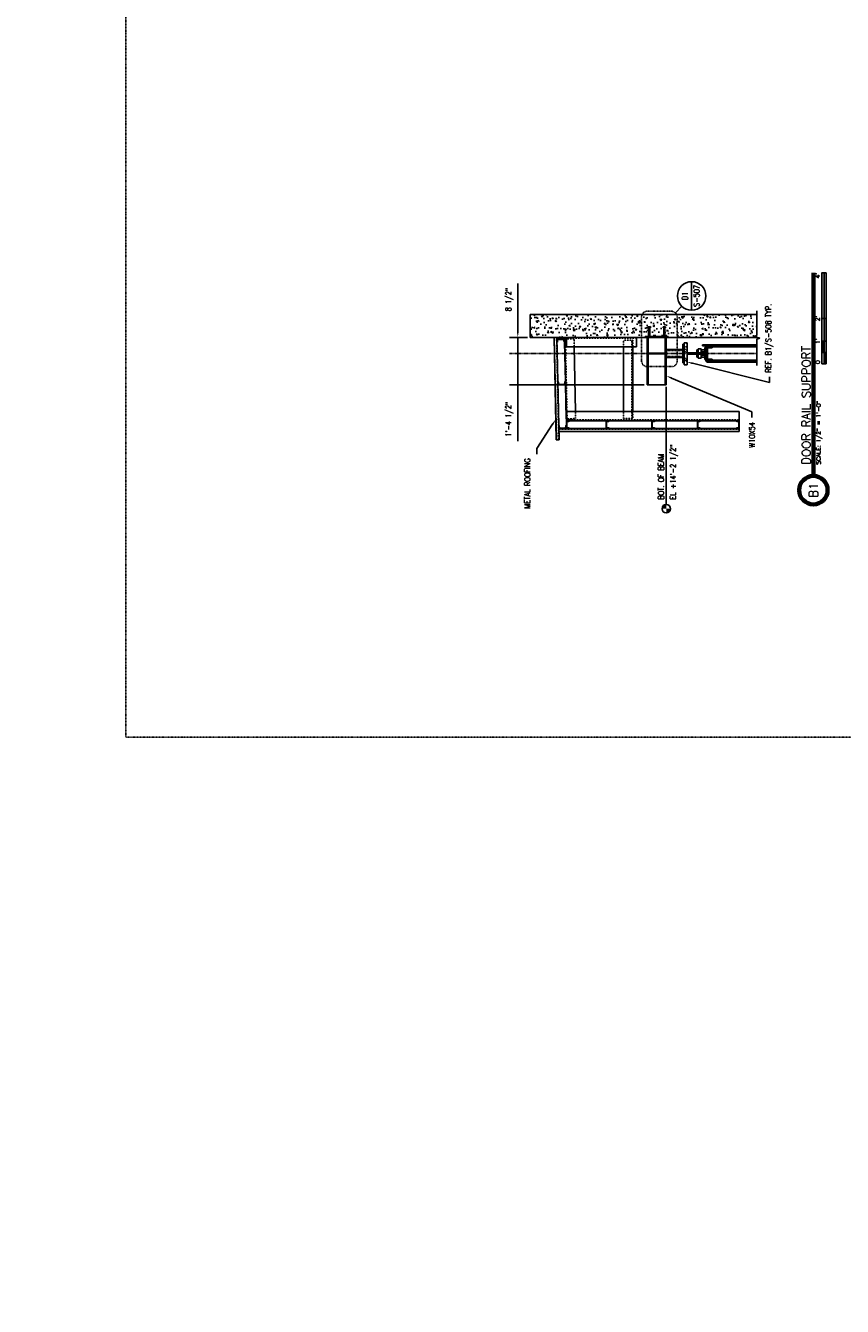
# Model space of a CAD drawing. Header units: inches. Extents: x -16710 to 18720, y -1252 to 1160.
# Tile 10 of 35: x 3369 to 3799, y -1032 to -357. Entities that reach past the tile are written whole.
import ezdxf
from ezdxf import colors
from ezdxf.entities.mleader import LeaderData, LeaderLine
from ezdxf.enums import TextEntityAlignment as Align
from ezdxf.math import Vec2, Vec3

# ---------------------------------------------------------------- set-up
doc = ezdxf.new("R2010")
doc.units = ezdxf.units.IN
doc.header["$MEASUREMENT"] = 0
doc.header["$PDMODE"] = 2
doc.header["$PDSIZE"] = 2
for name, pattern in [('014200-907 MS2 Medium Dash', [0.109898, 0.068898, -0.041]), ('Center 1_4_', [0.53125, 0.25, -0.09375, 0.09375, -0.09375]), ('Dash', [0.25, 0.125, -0.125]), ('Dash - 1_16_', [0.1875, 0.125, -0.0625]), ('Hidden 3_32_', [0.140625, 0.09375, -0.046875])]:
    doc.linetypes.add(name, pattern=pattern)
doc.layers.get('0').update_dxf_attribs({"color": 243})
doc.layers.get('Defpoints').update_dxf_attribs({"color": 243})
for name, color, linetype in [('A-FLOR', 5, 'Continuous'), ('A-WALL-PATT', 8, 'Continuous'), ('G-ANNO-REFR', 2, 'Continuous'), ('G-ANNO-TTLB', 7, 'Continuous'), ('S-ANNO-DIMS', 1, 'Continuous'), ('S-ANNO-NOTE', 2, 'Continuous'), ('S-ANNO-SYMB', 2, 'Continuous'), ('S-ANNO-TEXT', 2, 'Continuous'), ('S-BEAM', 3, 'Continuous'), ('S-BEAM-HDLN', 1, 'Dash'), ('S-COLS', 3, 'Continuous'), ('S-DETL', 90, 'Continuous'), ('S-DETL-CNTR', 1, 'Center 1_4_'), ('S-DETL-GENF', 92, 'Continuous'), ('S-DETL-GENF-HDLN', 1, 'Dash'), ('S-DETL-MEDM', 3, 'Continuous'), ('S-DETL-PATT', 8, 'Continuous'), ('S-DETL-THIN', 1, 'Continuous')]:
    doc.layers.add(name, color=color, linetype=linetype)
doc.layers.add('A-FLOR-OVHD', color=9, linetype='014200-907 MS2 Medium Dash', true_color=0x808080)
doc.layers.get('0').off()
doc.styles.add('AEC_COMN_TITLE', font='romans.shx', dxfattribs={"width": 0.8, "height": 0.1875})
doc.styles.add('Annotative', font='romans.shx', dxfattribs={"width": 0.8, "height": 0.125})
doc.styles.add('Arial', font='romans.shx', dxfattribs={"width": 0.8})
doc.styles.add('ROMANS', font='romans.shx', dxfattribs={"width": 0.8})
doc.dimstyles.new('Annotative', dxfattribs={"dimscale": 0, "dimtxt": 0.125, "dimasz": 0.125, "dimexe": 0.18, "dimexo": 0.0625, "dimgap": 0.09, "dimtad": 1, "dimdec": 3, "dimzin": 3, "dimdsep": 46, "dimlunit": 4, "dimtxsty": 'Annotative', "dimcen": 0.09, "dimclrt": 2, "dimazin": 2, "dimtfac": 1, "dimtdec": 3, "dimtmove": 0, "dimatfit": 0, "dimfxl": 1, "dimtfill": 1, "dimfrac": 2, "dimtolj": 1, "dimtzin": 0, "dimarcsym": 0})
pattern_1 = [(45, (1515.428, -555.8045), (-2.37588, 2.37588), []), (45, (1515.428, -552.2045), (-2.37588, 2.37588), [])]
pattern_2 = [(45, (-396.31423, -658.80452), (-0.176776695, 0.176776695), []), (45, (-396.31423, -658.67952), (-0.176776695, 0.176776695), [])]
pattern_3 = [(45, (-201.28857, -658.80452), (-0.176776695, 0.176776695), []), (45, (-201.28857, -658.67952), (-0.176776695, 0.176776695), [])]

# ---------------------------------------------------------------- blocks, each defined once
blk = doc.blocks.new('051200_Column-L-Angle - L5X5X1_2-1698497-DOOR RAIL SUPPORT 1')
at = {"layer": 'S-COLS'}
for p, q in [((828.21, 186), (828.21, 223)), ((833.21, 223), (828.21, 223)), ((833.21, 186), (828.21, 186))]:
    blk.add_line(p, q, dxfattribs=at)
at = {"layer": 'S-COLS', "linetype": 'Hidden 3_32_'}
blk.add_line((832.71, 223), (832.71, 186), dxfattribs=at)
blk = doc.blocks.new('051200_StructuralFraming-W-Flange - W10X54-1981470-DOOR RAIL SUPPORT 1')
at = {"layer": 'S-BEAM'}
for p, q in [((808.21, 179.88), (808.21, 180.5)), ((833.21, 180.5), (808.21, 180.5)), ((808.21, 179.19), (808.21, 179.88)), ((824.53, 179.88), (808.21, 179.88)), ((808.21, 171.71), (808.21, 179.19)), ((833.21, 179.88), (824.9, 179.88)), ((808.21, 171.01), (808.21, 171.71)), ((808.21, 170.4), (808.21, 171.01)), ((808.21, 171.01), (824.53, 171.01)), ((822.71, 170.4), (808.21, 170.4)), ((824.9, 171.01), (833.21, 171.01)), ((833.21, 170.4), (826.71, 170.4))]:
    blk.add_line(p, q, dxfattribs=at)
at = {"layer": 'S-BEAM-HDLN'}
for p, q in [((833.7, 180.5), (833.21, 180.5)), ((833.7, 179.88), (833.21, 179.88)), ((833.7, 180.5), (833.7, 179.88)), ((833.7, 179.88), (833.7, 179.19)), ((833.7, 179.19), (833.7, 171.71)), ((833.21, 171.01), (833.7, 171.01)), ((833.7, 170.4), (833.21, 170.4)), ((833.7, 171.71), (833.7, 171.01)), ((833.7, 171.01), (833.7, 170.4))]:
    blk.add_line(p, q, dxfattribs=at)
blk = doc.blocks.new('051200_StructuralFraming-C-Channel - C4X5_4-1771584-DOOR RAIL SUPPORT 1')
at = {"lineweight": -3}
for p, q in [((832.23, 227.98), (830.65, 227.95)), ((830.73, 223.95), (832.31, 223.98)), ((830.95, 227.66), (830.95, 227.66)), ((830.95, 227.66), (832.06, 227.5)), ((832.12, 224.45), (831.02, 224.25)), ((832.06, 227.5), (832.12, 224.45)), ((832.31, 223.98), (832.23, 227.98)), ((832.23, 227.98), (832.23, 227.98)), ((832.32, 223.98), (832.31, 223.98))]:
    blk.add_line(p, q, dxfattribs=at)
for centre, start, end in [((830.95, 227.95), 181.19, 271.19), ((831.03, 223.95), 91.19, 181.19)]:
    blk.add_arc(centre, 0.296, start, end, dxfattribs=at)
blk = doc.blocks.new('051200_StructuralFraming-C-Channel - C4X5_4-V27-DOOR RAIL SUPPORT 1')
at = {"lineweight": -3}
for p, q in [((785.21, 223), (785.21, 221.42)), ((789.21, 223), (785.21, 223)), ((785.5, 221.72), (785.68, 222.82)), ((785.68, 222.82), (788.74, 222.82)), ((788.74, 222.82), (788.91, 221.72)), ((789.21, 221.42), (789.21, 223))]:
    blk.add_line(p, q, dxfattribs=at)
for centre, start, end in [((785.21, 221.72), 270, 0), ((789.21, 221.72), 180, 270)]:
    blk.add_arc(centre, 0.296, start, end, dxfattribs=at)
blk = doc.blocks.new('051200_StructuralFraming-C-Channel - C4X5_4-1771553-DOOR RAIL SUPPORT 1')
at = {"lineweight": -3}
for p, q in [((786.82, 227.04), (785.24, 227.01)), ((785.24, 227.01), (785.32, 223.01)), ((785.32, 223.01), (786.9, 223.05)), ((785.44, 226.55), (786.53, 226.74)), ((785.5, 223.49), (785.44, 226.55)), ((786.6, 223.34), (785.5, 223.49))]:
    blk.add_line(p, q, dxfattribs=at)
for centre, start, end in [((786.53, 227.04), 271.19, 1.19), ((786.61, 223.04), 1.19, 91.19)]:
    blk.add_arc(centre, 0.296, start, end, dxfattribs=at)
blk = doc.blocks.new('051200_StructuralFraming-C-Channel - C4X5_4-V28-DOOR RAIL SUPPORT 1')
at = {"lineweight": -3}
for p, q in [((809.82, 227.52), (808.24, 227.49)), ((808.24, 227.49), (808.32, 223.49)), ((808.32, 223.49), (809.9, 223.52)), ((808.43, 227.02), (809.53, 227.22)), ((808.49, 223.96), (808.43, 227.02)), ((809.6, 223.81), (808.49, 223.96))]:
    blk.add_line(p, q, dxfattribs=at)
for centre, start, end in [((809.52, 227.52), 271.19, 1.19), ((809.6, 223.52), 1.19, 91.19)]:
    blk.add_arc(centre, 0.296, start, end, dxfattribs=at)
blk = doc.blocks.new('051200_SteelFraming-AISC-Tube-Shapes-Side - HSS4X4X3_8-2078415-DOOR RAIL SUPPORT 1')
at = {"layer": 'S-DETL-GENF', "lineweight": 30}
for p, q in [((826.71, 170.4), (822.71, 170.4)), ((822.71, 170.4), (822.71, 161.66)), ((826.71, 161.66), (826.71, 170.4))]:
    blk.add_line(p, q, dxfattribs=at)
at = {"layer": 'S-DETL-GENF-HDLN'}
for p, q in [((823.06, 170.4), (823.06, 161.66)), ((826.36, 170.4), (826.36, 161.66))]:
    blk.add_line(p, q, dxfattribs=at)
blk = doc.blocks.new('Break Line - Break Line-2032044-DOOR RAIL SUPPORT 1')
at = {"layer": 'S-DETL-MEDM'}
for p, q in [((832.21, 122.67), (818.31, 122.67)), ((832.71, 121.17), (832.21, 122.67)), ((833.71, 124.17), (832.71, 121.17)), ((834.21, 122.67), (833.71, 124.17)), ((847.23, 122.67), (834.21, 122.67))]:
    blk.add_line(p, q, dxfattribs=at)
blk = doc.blocks.new('*U157')
at = {"linetype": 'Continuous', "lineweight": 70}
blk.add_line((1.125, 0.625), (5.583, 0.625), dxfattribs=at)
at = {"lineweight": 70}
blk.add_circle((0.812, 0.625), 0.312, dxfattribs=at)
at = {"style": 'Arial'}
blk.add_attdef('DRAWING_AREA_TITLE', text='', height=0.187, dxfattribs=at).set_placement((1.374, 0.634), align=Align.BOTTOM_LEFT)
blk.add_attdef('X#', text='', height=0.187, dxfattribs=at).set_placement((0.812, 0.625), align=Align.MIDDLE_CENTER)
blk.add_attdef('SCALE:', text='', height=0.0938, dxfattribs=at).set_placement((1.374, 0.561), align=Align.TOP_LEFT)
blk = doc.blocks.new('*U158')
for points in [[(-2, -0.281), (-1.75, -0.281), (-1.75, -0.234), (-2, -0.234)], [(-1.75, -0.234), (-1.5, -0.234), (-1.5, -0.187), (-1.75, -0.187)], [(-1.5, -0.234), (-1, -0.234), (-1, -0.281), (-1.5, -0.281)], [(-1, -0.234), (0, -0.234), (0, -0.187), (-1, -0.187)]]:
    blk.add_hatch(color=256).paths.add_polyline_path(points)
for p, q in [((0, -0.187), (-2, -0.187)), ((-2, -0.281), (-2, -0.187)), ((-2, -0.234), (0, -0.234)), ((-1.75, -0.281), (-1.75, -0.187)), ((-1.5, -0.281), (-1.5, -0.187)), ((-1, -0.281), (-1, -0.188)), ((0, -0.187), (0, -0.281)), ((0, -0.281), (-2, -0.281))]:
    blk.add_line(p, q)
at = {"flags": 128}
for points in [[(-2, -0.281), (-1.75, -0.281), (-1.75, -0.234), (-2, -0.234), (-2, -0.281)], [(-1.75, -0.234), (-1.5, -0.234), (-1.5, -0.187), (-1.75, -0.187), (-1.75, -0.234)], [(-1.5, -0.234), (-1, -0.234), (-1, -0.281), (-1.5, -0.281), (-1.5, -0.234)], [(-1, -0.234), (0, -0.234), (0, -0.187), (-1, -0.187), (-1, -0.234)]]:
    blk.add_lwpolyline(points, close=True, dxfattribs=at)
at = {"style": 'Arial'}
blk.add_text('0', height=0.0937, dxfattribs=at).set_placement((-2, -0.094), align=Align.MIDDLE_LEFT)
for s, p in [("1'", (-1.5, -0.094)), ("2'", (-1, -0.094))]:
    blk.add_text(s, height=0.0937, dxfattribs=at).set_placement(p, align=Align.MIDDLE_CENTER)
blk.add_text("4'", height=0.0937, dxfattribs=at).set_placement((0, -0.094), align=Align.MIDDLE_RIGHT)
blk = doc.blocks.new('Level Circle AEC')
at = {"layer": 'S-ANNO-SYMB', "lineweight": -3}
h = blk.add_hatch(color=256, dxfattribs=at)
edge = h.paths.add_edge_path()
edge.add_line((373.7, 0), (367.7, 0))
edge.add_arc((373.7, 0), 6, 90, 180, ccw=False)
edge.add_line((373.7, 6), (373.7, 0))
h = blk.add_hatch(color=256, dxfattribs=at)
edge = h.paths.add_edge_path()
edge.add_line((373.7, -6), (373.7, 0))
edge.add_line((373.7, 0), (379.7, 0))
edge.add_arc((373.7, 0), 6, 270, 360, ccw=False)
blk.add_circle((373.7, 0), 6, dxfattribs=at)
blk = doc.blocks.new('Detail Callout AEC')
at = {"color": 0, "linetype": 'ByBlock', "lineweight": -3, "transparency": 16777216}
blk.add_line((0.25, 0), (-0.25, 0), dxfattribs=at)
blk.add_circle((0, 0), 0.25, dxfattribs=at)
at = {"color": 0, "linetype": 'ByBlock', "lineweight": -3, "transparency": 16777216, "style": 'AEC_COMN_TITLE'}
for tag, p in [('VIEWNUMBER', (0, 0.051)), ('SHEETNUMBER', (0, -0.126))]:
    blk.add_attdef(tag, text='', height=0.0938, dxfattribs=at).set_placement(p, align=Align.CENTER)
blk = doc.blocks.new('*D159')
at = {"layer": 'Defpoints', "color": 0, "transparency": 16777216}
for p in [(1519.22, -410.22), (1527.71, -416.8), (1519.22, -475.38)]:
    blk.add_point(p, dxfattribs=at)
at = {"layer": 'S-ANNO-DIMS', "color": 0, "lineweight": -2, "transparency": 16777216}
for p, q in [((1516.22, -410.22), (1513.22, -410.22)), ((1519.22, -410.22), (1527.71, -410.22)), ((1527.71, -415.3), (1527.71, -405.9)), ((1530.71, -410.22), (1556.17, -410.22))]:
    blk.add_line(p, q, dxfattribs=at)
at = {"layer": 'S-ANNO-DIMS', "color": 0, "transparency": 16777216}
for points in [[(1516.22, -409.72), (1516.22, -410.72), (1519.22, -410.22)], [(1530.71, -409.72), (1530.71, -410.72), (1527.71, -410.22)]]:
    blk.add_solid(points, dxfattribs=at)
at = {"layer": 'S-ANNO-DIMS', "color": 2, "transparency": 16777216, "insert": (1547.61, -405.78), "char_height": 3, "attachment_point": 5, "style": 'Annotative', "bg_fill": 3, "box_fill_scale": 1.25, "bg_fill_color": 256, "bg_fill_true_color": 13158600, "bg_fill_transparency": 0}
blk.add_mtext('\\A1;8 1/2"', dxfattribs=at)
blk = doc.blocks.new('*D160')
at = {"layer": 'Defpoints', "color": 0, "transparency": 16777216}
for p in [(1502.71, -410.22), (1502.71, -478.3), (1519.22, -475.38)]:
    blk.add_point(p, dxfattribs=at)
at = {"layer": 'S-ANNO-DIMS', "color": 0, "lineweight": -2, "transparency": 16777216}
for p, q in [((1473.07, -410.22), (1502.71, -410.22)), ((1499.71, -410.22), (1496.71, -410.22)), ((1502.71, -476.8), (1502.71, -405.9)), ((1519.22, -410.22), (1502.71, -410.22)), ((1519.22, -410.22), (1502.71, -410.22)), ((1522.22, -410.22), (1525.22, -410.22))]:
    blk.add_line(p, q, dxfattribs=at)
at = {"layer": 'S-ANNO-DIMS', "color": 0, "transparency": 16777216}
for points in [[(1499.71, -409.72), (1499.71, -410.72), (1502.71, -410.22)], [(1522.22, -409.72), (1522.22, -410.72), (1519.22, -410.22)]]:
    blk.add_solid(points, dxfattribs=at)
at = {"layer": 'S-ANNO-DIMS', "color": 2, "transparency": 16777216, "insert": (1484.66, -405.78), "char_height": 3, "attachment_point": 5, "style": 'Annotative', "bg_fill": 3, "box_fill_scale": 1.25, "bg_fill_color": 256, "bg_fill_true_color": 13158600, "bg_fill_transparency": 0}
blk.add_mtext('\\A1;1\'-4 1/2"', dxfattribs=at)
blk = doc.blocks.new('051200_StructuralFraming-C-Channel - C4X5_4-V15-DOOR RAIL SUPPORT 2')
at = {"lineweight": -3}
for p, q in [((753.71, 202), (753.71, 200.42)), ((757.71, 202), (753.71, 202)), ((754, 200.72), (754.18, 201.82)), ((754.18, 201.82), (757.24, 201.82)), ((757.24, 201.82), (757.41, 200.72)), ((757.71, 200.42), (757.71, 202))]:
    blk.add_line(p, q, dxfattribs=at)
for centre, start, end in [((753.71, 200.72), 270, 0), ((757.71, 200.72), 180, 270)]:
    blk.add_arc(centre, 0.296, start, end, dxfattribs=at)
blk = doc.blocks.new('_Dot')
at = {"color": 0, "linetype": 'ByBlock', "lineweight": -2}
blk.add_line((-0.5, 0), (-1, 0), dxfattribs=at)
at = {"color": 0, "linetype": 'ByBlock', "const_width": 0.5}
blk.add_lwpolyline([(-0.25, 0, 1), (0.25, 0, 1)], format="xyb", close=True, dxfattribs=at)
blk = doc.blocks.new('B1 S507')
at = {"layer": 'A-WALL-PATT', "lineweight": -3}
h = blk.add_hatch(dxfattribs=at)
h.set_pattern_fill('AR-CONC', color=8, style=0)
h.set_pattern_definition([(50, (694.503, -658.8045), (7.1726, -0.62752), [0.75, -8.25]), (355, (694.503, -658.8045), (-1.387513, 7.52192), [0.6, -6.6]), (100.4514, (695.1006, -658.857), (5.78509, 6.8944), [0.6374, -7.01142]), (46.1842, (694.503, -656.8045), (10.67241, -1.65519), [1.125, -12.375]), (96.6356, (695.392, -656.942), (9.34662, 9.74119), [0.9561, -10.51714]), (351.1842, (694.503, -656.805), (9.34662, 9.74119), [0.9, -9.9]), (21, (695.503, -657.3045), (5.96907, -4.02619), [0.75, -8.25]), (326, (695.503, -657.3045), (2.433153, 7.2515), [0.6, -6.6]), (71.4514, (696, -657.64), (8.402224, 3.22531), [0.6374, -7.01142]), (37.5, (694.5029, -658.8045), (0.1215986, 3.3289385), [0, -6.52, 0, -6.7, 0, -6.625]), (7.5, (694.503, -658.8045), (2.630695, 3.944117), [0, -3.82, 0, -6.37, 0, -2.525]), (327.5, (692.2729, -658.8045), (5.338224, -0.225549), [0, -2.5, 0, -7.8, 0, -10.35]), (317.5, (691.273, -658.8045), (5.831862, 1.00105), [0, -3.25, 0, -5.18, 0, -7.35])])
h.paths.add_polyline_path([(1527.7088, -536.1565), (1528.2156, -534.6361), (1528.7156, -536.1361), (1539.7088, -536.1361), (1539.7088, -416.8045), (1527.7088, -416.8045), (1527.7088, -536.1361)])
h = blk.add_hatch(dxfattribs=at)
h.set_pattern_fill('FP_3', color=8, style=0, pattern_type=2)
h.set_pattern_definition(pattern_1)
h.paths.add_polyline_path([(1519.4031, -487.7895), (1519.4031, -478.9195), (1519.0281, -478.9195), (1519.0281, -487.7895)])
h = blk.add_hatch(dxfattribs=at)
h.set_pattern_fill('FP_3', color=8, style=0, pattern_type=2)
h.set_pattern_definition(pattern_1)
h.paths.add_polyline_path([(1519.6206, -507.6816), (1519.6206, -499.832), (1519.6376, -499.7026), (1519.6876, -499.582), (1519.767, -499.4785), (1519.8706, -499.399), (1519.9912, -499.3491), (1520.1206, -499.332), (1524.8656, -499.332), (1524.8656, -497.892), (1513.3156, -497.892), (1513.3156, -499.332), (1518.3106, -499.332), (1518.44, -499.3491), (1518.5606, -499.399), (1518.6641, -499.4785), (1518.7436, -499.582), (1518.7936, -499.7026), (1518.8106, -499.832), (1518.8106, -507.6816)])
h = blk.add_hatch(dxfattribs=at)
h.set_pattern_fill('FP_3', color=8, style=0, pattern_type=2)
h.set_pattern_definition(pattern_1)
h.paths.add_polyline_path([(1524.2156, -497.892), (1524.2156, -497.142), (1514.2156, -497.142), (1514.2156, -497.892)])
at = {"layer": 'S-DETL-PATT'}
h = blk.add_hatch(dxfattribs=at)
h.set_pattern_fill('STEEL', color=256, scale=2)
h.set_pattern_definition(pattern_2)
h.paths.add_polyline_path([(1504.0295, -431.5844, 0.40591675), (1504.3193, -431.2907), (1502.7398, -431.3235), (1502.8227, -435.3142), (1504.4023, -435.2814, 0.41421356), (1504.1002, -434.9916), (1502.9969, -434.8403), (1502.9333, -431.7814)])
h = blk.add_hatch(dxfattribs=at)
h.set_pattern_fill('STEEL', color=256, scale=2)
h.set_pattern_definition(pattern_2)
h.paths.add_polyline_path([(1526.7337, -430.8257), (1525.1541, -430.8585, 0.41421356), (1525.4561, -431.1483), (1526.5595, -431.2996), (1526.6231, -434.3585), (1525.5269, -434.5555, 0.40513886), (1525.2371, -434.8484), (1525.2386, -434.8484), (1526.8166, -434.8156)])
h = blk.add_hatch(dxfattribs=at)
h.set_pattern_fill('STEEL', color=256, scale=2)
h.set_pattern_definition(pattern_2)
h.paths.add_polyline_path([(1479.7088, -437.3845, 0.41421356), (1480.0048, -437.0885), (1480.2082, -435.8045), (1479.7088, -435.8045)])
h = blk.add_hatch(dxfattribs=at)
h.set_pattern_fill('STEEL', color=256, scale=2)
h.set_pattern_definition(pattern_2)
h.paths.add_polyline_path([(1481.0344, -432.062, 0.40591675), (1481.3243, -431.7684), (1479.7447, -431.8012), (1479.8276, -435.7919), (1481.4073, -435.7591, 0.41421356), (1481.1052, -435.4693), (1480.0018, -435.318), (1479.9383, -432.2591)])
h = blk.add_hatch(dxfattribs=at)
h.set_pattern_fill('STEEL', color=256, scale=2)
h.set_pattern_definition(pattern_3)
h.paths.add_polyline_path([(1480.179, -504.9885), (1483.2386, -504.9885), (1483.4128, -506.0885, 0.41421356), (1483.7088, -506.3845), (1483.7088, -504.8045), (1479.7088, -504.8045), (1479.7088, -506.3845, 0.41421356), (1480.0048, -506.0885)])
h = blk.add_hatch(dxfattribs=at)
h.set_pattern_fill('STEEL', color=256, scale=2)
h.set_pattern_definition(pattern_3)
h.paths.add_polyline_path([(1483.7088, -525.2245, 0.41421356), (1483.4128, -525.5205), (1483.2094, -526.8045), (1483.7088, -526.8045)])
at = {"layer": 'A-FLOR', "lineweight": -3}
for p, q in [((1527.7088, -429.3045), (1473.7088, -430.4262)), ((1473.7088, -430.4262), (1473.7088, -431.9266)), ((1473.7088, -431.9266), (1527.7088, -430.8048))]:
    blk.add_line(p, q, dxfattribs=at)
at = {"layer": 'A-FLOR-OVHD', "lineweight": -3}
blk.add_line((1473.7088, -431.7765), (1527.7088, -430.6548), dxfattribs=at)
at = {"layer": 'S-ANNO-SYMB', "lineweight": -3}
for p, q in [((1501.7088, -488.4045), (1439.737, -488.4045)), ((1540.6073, -493.2433), (1544.1037, -496.5721))]:
    blk.add_line(p, q, dxfattribs=at)
at = {"layer": 'S-BEAM', "lineweight": -3}
for p, q in [((1539.7088, -416.8045), (1527.7088, -416.8045)), ((1527.7088, -416.8045), (1527.7088, -536.1565)), ((1539.7088, -536.1361), (1539.7088, -416.8045))]:
    blk.add_line(p, q, dxfattribs=at)
at = {"layer": 'S-BEAM'}
for p, q in [((1484.8164, -435.6882), (1502.8207, -435.3142)), ((1484.8188, -435.8045), (1484.8164, -435.6882)), ((1504.4023, -435.2813), (1525.2386, -434.8484)), ((1526.8166, -434.8156), (1526.8971, -434.8139)), ((1526.8971, -434.8139), (1526.9176, -435.8045)), ((1522.7088, -439.902), (1488.7088, -440.6085)), ((1522.7088, -465.8045), (1488.7088, -465.8045)), ((1488.7088, -470.8045), (1522.7088, -470.8045))]:
    blk.add_line(p, q, dxfattribs=at)
at = {"layer": 'S-BEAM', "linetype": 'Hidden 3_32_'}
for p, q in [((1484.9203, -440.6872), (1484.8189, -435.8065)), ((1488.7068, -436.1075), (1484.8268, -436.1881)), ((1526.9074, -435.3138), (1488.7088, -436.1075)), ((1526.9177, -435.8065), (1527.0009, -439.8128)), ((1484.9199, -440.6701), (1484.9203, -440.6872)), ((1488.7068, -440.6085), (1484.9203, -440.6872)), ((1527.0009, -439.8128), (1522.7107, -439.902)), ((1484.936, -470.8045), (1484.936, -465.8045)), ((1484.936, -465.8045), (1484.936, -465.8216)), ((1488.7068, -465.8045), (1484.936, -465.8045)), ((1488.7068, -470.3045), (1484.936, -470.3045)), ((1484.936, -470.8045), (1488.7068, -470.8045)), ((1522.7088, -470.3045), (1488.7088, -470.3045)), ((1526.3004, -465.8045), (1522.7107, -465.8045)), ((1526.3004, -470.3045), (1522.7107, -470.3045)), ((1522.7107, -470.8045), (1526.3004, -470.8045)), ((1526.3004, -465.8216), (1526.3004, -465.8045)), ((1526.3004, -465.8045), (1526.3004, -470.8045))]:
    blk.add_line(p, q, dxfattribs=at)
at = {"layer": 'S-BEAM-HDLN'}
for p, q in [((1525.2427, -434.8483), (1526.8147, -434.8156)), ((1527.0009, -439.8128), (1527.0006, -439.7958))]:
    blk.add_line(p, q, dxfattribs=at)
at = {"layer": 'S-COLS'}
for p, q in [((1488.7088, -435.8045), (1483.7088, -435.8045)), ((1483.7088, -437.3845), (1483.7088, -456.8045)), ((1488.7088, -435.8045), (1488.7088, -526.8045)), ((1483.7088, -458.3845), (1483.7088, -526.8045)), ((1483.7088, -482.3845), (1483.7088, -483.0379)), ((1488.7088, -526.8045), (1483.7088, -526.8045))]:
    blk.add_line(p, q, dxfattribs=at)
at = {"layer": 'S-COLS', "linetype": 'Hidden 3_32_'}
blk.add_line((1484.2088, -526.8045), (1484.2088, -435.8045), dxfattribs=at)
at = {"layer": 'S-DETL', "lineweight": -3}
for p, q in [((1478.2088, -526.8045), (1478.2088, -431.8331)), ((1479.7088, -431.8019), (1479.7088, -526.8045)), ((1519.0281, -478.9195), (1519.0281, -487.7895)), ((1519.4031, -478.9195), (1519.0281, -478.9195)), ((1519.4031, -487.7895), (1519.4031, -478.9195)), ((1519.0281, -487.7895), (1519.4031, -487.7895)), ((1524.2156, -497.142), (1514.2156, -497.142)), ((1514.2156, -497.142), (1514.2156, -497.892)), ((1524.2156, -497.892), (1524.2156, -497.142)), ((1518.8406, -505.1866), (1516.8406, -505.1866)), ((1516.8406, -505.1866), (1516.8406, -506.6866)), ((1517.0906, -504.9366), (1518.5906, -504.9366)), ((1517.0906, -505.1866), (1517.0906, -504.9366)), ((1517.3406, -504.9366), (1517.3406, -504.4366)), ((1517.3406, -504.4366), (1518.3406, -504.4366)), ((1518.3406, -504.4366), (1518.3406, -504.9366)), ((1518.5906, -504.9366), (1518.5906, -505.1866)), ((1518.8406, -506.6866), (1518.8406, -505.1866)), ((1519.5906, -506.6866), (1519.5906, -505.1866)), ((1519.5906, -505.1866), (1521.5906, -505.1866)), ((1521.3406, -504.9366), (1519.8406, -504.9366)), ((1519.8406, -504.9366), (1519.8406, -505.1866)), ((1521.0906, -504.4366), (1520.0906, -504.4366)), ((1520.0906, -504.4366), (1520.0906, -504.9366)), ((1521.0906, -504.9366), (1521.0906, -504.4366)), ((1521.3406, -505.1866), (1521.3406, -504.9366)), ((1521.5906, -505.1866), (1521.5906, -506.6866)), ((1514.7156, -536.1361), (1514.7156, -509.6816)), ((1514.7156, -509.6816), (1515.2156, -509.6816)), ((1515.2156, -509.1816), (1523.2156, -509.1816)), ((1515.2156, -536.1361), (1515.2156, -509.1816)), ((1515.6629, -509.6816), (1515.5435, -511.9448)), ((1522.7668, -509.6816), (1515.6629, -509.6816)), ((1522.4031, -508.6816), (1516.0281, -508.6816)), ((1516.0281, -508.6816), (1516.0281, -509.1816)), ((1516.2133, -512.2079), (1516.2133, -510.1816)), ((1516.2133, -510.1816), (1522.2163, -510.1816)), ((1516.8406, -506.6866), (1518.8406, -506.6866)), ((1517.0906, -506.6866), (1517.0906, -506.9366)), ((1517.0906, -506.9366), (1518.5906, -506.9366)), ((1517.3406, -508.6816), (1517.3406, -506.9366)), ((1518.3406, -508.6816), (1518.3406, -506.9366)), ((1518.5906, -506.9366), (1518.5906, -506.6866)), ((1519.5906, -506.6866), (1521.5906, -506.6866)), ((1519.8406, -506.9366), (1519.8406, -506.6866)), ((1521.3406, -506.9366), (1519.8406, -506.9366)), ((1520.0906, -508.6816), (1520.0906, -506.9366)), ((1521.0906, -508.6816), (1521.0906, -506.9366)), ((1521.3406, -506.6866), (1521.3406, -506.9366)), ((1522.2163, -510.1816), (1522.2163, -512.2079)), ((1522.4031, -509.1816), (1522.4031, -508.6816)), ((1522.8825, -511.9444), (1522.7668, -509.6816)), ((1523.2156, -536.1361), (1523.2156, -507.4316)), ((1523.2156, -507.4316), (1523.7156, -507.4316)), ((1523.7156, -536.1361), (1523.7156, -507.4316)), ((1515.2156, -512.6816), (1515.714, -512.6816)), ((1515.714, -512.6816), (1515.714, -536.1361)), ((1523.2156, -512.6816), (1522.7156, -512.6816)), ((1522.7156, -512.6816), (1522.7156, -536.1361)), ((1479.7088, -526.8045), (1478.2088, -526.8045))]:
    blk.add_line(p, q, dxfattribs=at)
at = {"layer": 'S-DETL', "linetype": 'Dash - 1_16_', "lineweight": -3}
for p, q in [((1479.3848, -431.8086), (1479.3848, -526.8045)), ((1515.7156, -499.6805), (1515.7156, -496.6805)), ((1522.7156, -499.6805), (1522.7156, -496.6805))]:
    blk.add_line(p, q, dxfattribs=at)
at = {"layer": 'S-DETL', "lineweight": -3}
for centre, radius, start, end in [((1515.2939, -511.9316), 0.25, 270, 356.9818747), ((1515.714, -512.1816), 0.5, 270, 356.9818747), ((1522.7156, -512.1816), 0.5, 183.0181253, 270), ((1523.1322, -511.9316), 0.25, 182.9288416, 270)]:
    blk.add_arc(centre, radius, start, end, dxfattribs=at)
at = {"layer": 'S-DETL-CNTR', "lineweight": -3}
blk.add_line((1519.2156, -536.1361), (1519.2156, -405.9037), dxfattribs=at)
at = {"layer": 'S-DETL-MEDM', "lineweight": -3}
for p, q in [((1528.2088, -477.3545), (1527.7088, -477.3545)), ((1528.2088, -489.3545), (1528.2088, -477.3545)), ((1533.193, -478.6852), (1532.7206, -478.6852)), ((1532.7206, -478.6852), (1532.7206, -480.0238)), ((1533.193, -480.0238), (1533.193, -478.6852)), ((1528.2088, -479.0396), (1532.7206, -479.0396)), ((1528.2088, -479.6695), (1532.7206, -479.6695)), ((1532.7206, -480.0238), (1533.193, -480.0238)), ((1527.7088, -489.3545), (1528.2088, -489.3545)), ((1528.2088, -487.0396), (1532.7206, -487.0396)), ((1528.2088, -487.6695), (1532.7206, -487.6695)), ((1532.7206, -488.0238), (1532.7206, -486.6852)), ((1532.7206, -486.6852), (1533.193, -486.6852)), ((1533.193, -488.0238), (1532.7206, -488.0238)), ((1533.193, -486.6852), (1533.193, -488.0238))]:
    blk.add_line(p, q, dxfattribs=at)
at = {"layer": 'S-DETL-THIN', "lineweight": -3}
for p, q in [((1473.7088, -430.5763), (1527.7088, -429.4545)), ((1513.3156, -497.892), (1513.3156, -499.332)), ((1524.8656, -497.892), (1513.3156, -497.892)), ((1524.8656, -499.332), (1524.8656, -497.892)), ((1513.3156, -499.332), (1518.3106, -499.332)), ((1518.8106, -499.832), (1518.8106, -507.6816)), ((1519.6206, -507.6816), (1519.6206, -499.832)), ((1520.1206, -499.332), (1524.8656, -499.332)), ((1518.8106, -507.6816), (1519.6206, -507.6816))]:
    blk.add_line(p, q, dxfattribs=at)
for centre, start, end in [((1518.3106, -499.832), 360, 90), ((1520.1206, -499.832), 90, 180)]:
    blk.add_arc(centre, 0.5, start, end, dxfattribs=at)
at = {"layer": 'G-ANNO-REFR', "lineweight": -3}
ref = blk.add_blockref('Detail Callout AEC', (1549.5357, -501.7436), dxfattribs=dict(at, xscale=30, yscale=30, zscale=30))
ref.add_attrib('VIEWNUMBER', 'D1', dxfattribs={"layer": 'S-ANNO-TEXT', "color": 1, "transparency": 16777216, "height": 3.00001, "style": 'ROMANS', "width": 0.8}).set_placement((1549.5357, -500.6186), align=Align.BOTTOM_CENTER)
ref.add_attrib('SHEETNUMBER', 'S-507', dxfattribs={"layer": 'S-ANNO-TEXT', "color": 1, "transparency": 16777216, "height": 3.00001, "style": 'ROMANS', "width": 0.8}).set_placement((1549.5357, -505.8711), align=Align.CENTER)
at = {"layer": 'S-ANNO-SYMB', "lineweight": -3}
for name, p, xscale, yscale, zscale in [('Level Circle AEC', (1577.6271, -488.4045), -0.375, 0.375, 0.375), ('*U158', (1561.7248, -565.8649), 24, 24, 24)]:
    blk.add_blockref(name, p, dxfattribs=dict(at, xscale=xscale, yscale=yscale, zscale=zscale))
at = {"layer": 'S-ANNO-SYMB', "lineweight": -3, "xscale": 24, "yscale": 24, "zscale": 24}
blk.add_blockref('*U157', (1427.737, -580.8649), dxfattribs=at).add_auto_attribs({'SCALE:': 'SCALE: 1/2" = 1\'-0"', 'DRAWING_AREA_TITLE': 'DOOR RAIL SUPPORT', 'X#': 'B1'})
at = {"layer": 'S-BEAM-HDLN', "lineweight": -3}
blk.add_blockref('051200_StructuralFraming-W-Flange - W10X54-1981470-DOOR RAIL SUPPORT 1', (694.5029, -658.8045), dxfattribs=at)
at = {"layer": 'S-COLS', "lineweight": -3}
blk.add_blockref('051200_Column-L-Angle - L5X5X1_2-1698497-DOOR RAIL SUPPORT 1', (694.5029, -658.8045), dxfattribs=at)
at = {"layer": 'S-DETL-GENF', "lineweight": -3}
for name in ['051200_SteelFraming-AISC-Tube-Shapes-Side - HSS4X4X3_8-2078415-DOOR RAIL SUPPORT 1', 'Break Line - Break Line-2032044-DOOR RAIL SUPPORT 1']:
    blk.add_blockref(name, (694.5029, -658.8045), dxfattribs=at)
at = {"layer": 'S-DETL-THIN', "lineweight": -3}
for name, p in [('051200_StructuralFraming-C-Channel - C4X5_4-V28-DOOR RAIL SUPPORT 1', (694.5029, -658.8045)), ('051200_StructuralFraming-C-Channel - C4X5_4-1771584-DOOR RAIL SUPPORT 1', (694.5029, -658.8045)), ('051200_StructuralFraming-C-Channel - C4X5_4-V27-DOOR RAIL SUPPORT 1', (694.5029, -658.8045)), ('051200_StructuralFraming-C-Channel - C4X5_4-1771553-DOOR RAIL SUPPORT 1', (694.5029, -658.8045)), ('051200_StructuralFraming-C-Channel - C4X5_4-V15-DOOR RAIL SUPPORT 2', (726.0029, -706.8045))]:
    blk.add_blockref(name, p, dxfattribs=at)
at = {"layer": 'S-DETL-THIN', "lineweight": -3, "xscale": -1, "rotation": 180}
blk.add_blockref('051200_StructuralFraming-C-Channel - C4X5_4-V15-DOOR RAIL SUPPORT 2', (726.0029, -324.8045), dxfattribs=at)
at = {"layer": 'S-ANNO-NOTE', "lineweight": -3, "char_height": 3, "attachment_point": 1, "line_spacing_factor": 0.981704, "style": 'Annotative'}
for s, insert, width in [('\\pxt3.2,6.4,9.6,12.8,16,19.2,22.4,25.6,28.8,32,35.2,38.4,41.6,44.8,48,51.2,54.4,57.6,60.8,64,67.2,70.4,73.6,76.8,80,83.2,86.4,89.6,92.8,96,99.2,102.4;{BOT. OF BEAM}', (1442.2481, -484.1832), 29.004094), ('\\A1;\\pxt3.2,6.4,9.6,12.8,16,19.2,22.4,25.6,28.8,32,35.2,38.4,41.6,44.8,48,51.2,54.4,57.6,60.8,64,67.2,70.4,73.6,76.8,80,83.2,86.4,89.6,92.8,96,99.2,102.4;EL +14\'-2 1/2"', (1442.2481, -490.4774), 31.400315)]:
    blk.add_mtext(s, dxfattribs=dict(at, insert=insert, width=width))
at = {"layer": 'S-ANNO-NOTE', "lineweight": -3}
ml = blk.add_multileader_mtext('Standard', dxfattribs=at)
ml.set_content('METAL ROOFING', color=256, style='Annotative')
ml.set_leader_properties(color=1, linetype='ByLayer', lineweight=-1)
ml.build(insert=Vec2(0, 0))
ml.multileader.update_dxf_attribs({"text_right_attachment_type": 3, "dogleg_length": 0.125, "arrow_head_size": 3, "scale": 24})
ctx = ml.context
ctx.base_point, ctx.scale, ctx.char_height, ctx.arrow_head_size, ctx.landing_gap_size, ctx.plane_origin = Vec3(1447.3366, -415.3006), 24, 3, 3, 2.16, Vec3(1498.6699, -440.6778)
ctx.right_attachment, ctx.text_align_type = 3, 2
notes = []
notes.append((ctx, [(0, (1, 1, 0), (1469.1709, -420.3006), (-1, 0), 3, [(0, [(1484.5255, -430.2015)], 0, [])])]))
ctx.mtext.insert, ctx.mtext.width, ctx.mtext.alignment, ctx.mtext.flow_direction = Vec3(1464.0109, -413.8006), 18.609717, 3, 5
ml = blk.add_multileader_mtext('Standard', dxfattribs=at)
ml.set_content('W10X54', color=256, style='Annotative')
ml.set_leader_properties(color=1, linetype='ByLayer', lineweight=-1)
ml.build(insert=Vec2(0, 0))
ml.multileader.update_dxf_attribs({"text_right_attachment_type": 3, "dogleg_length": 0.125, "arrow_head_size": 3, "scale": 24})
ctx = ml.context
ctx.base_point, ctx.scale, ctx.char_height, ctx.arrow_head_size, ctx.landing_gap_size, ctx.plane_origin = Vec3(1467.4492, -533.5066), 24, 3, 3, 2.16, Vec3(1507.4446, -489.5034)
ctx.right_attachment = 3
notes.append((ctx, [(0, (1, 1, 0), (1488.4835, -533.5066), (-1, 0), 3, [(0, [(1507.4446, -488.4045)], 0, [])])]))
ctx.mtext.insert, ctx.mtext.flow_direction = Vec3(1469.6092, -532.0066), 5
ml = blk.add_multileader_mtext('Standard', dxfattribs=at)
ml.set_content('REF. B1/S-508 TYP.', color=256, style='Annotative')
ml.set_leader_properties(color=1, linetype='ByLayer', lineweight=-1)
ml.build(insert=Vec2(0, 0))
ml.multileader.update_dxf_attribs({"text_right_attachment_type": 3, "dogleg_length": 0.125, "arrow_head_size": 3, "scale": 24})
ctx = ml.context
ctx.base_point, ctx.scale, ctx.char_height, ctx.arrow_head_size, ctx.landing_gap_size, ctx.plane_origin = Vec3(1507.0094, -542.6582), 24, 3, 3, 2.16, Vec3(1519.3257, -506.6068)
ctx.right_attachment = 3
notes.append((ctx, [(1, (1, 1, 0), (1504.0094, -542.6582), (1, 0), 3, [(0, [(1514.7681, -499.332)], 0, [])])]))
ctx.mtext.insert, ctx.mtext.flow_direction = Vec3(1509.1694, -540.6582), 5
for ctx, leaders in notes:
    for number, flags, end, landing, length, lines in leaders:
        leader = LeaderData()
        leader.index, (leader.has_last_leader_line, leader.has_dogleg_vector, leader.attachment_direction) = number, flags
        leader.last_leader_point, leader.dogleg_vector, leader.dogleg_length = Vec3(end), Vec3(landing), length
        for number, points, colour, breaks in lines:
            line = LeaderLine()
            line.index, line.vertices, line.color, line.breaks = number, Vec3.list(points), colors.encode_raw_color(colour), breaks
            leader.lines.append(line)
        ctx.leaders.append(leader)
at = {"layer": 'S-ANNO-DIMS'}
dim = blk.add_linear_dim(base=(1519.2156, -410.2237), p1=(1527.7088, -416.8045), p2=(1519.2156, -475.3845), dimstyle='Annotative', override={"dimpost": '\\X', "dimse2": 1}, dxfattribs=at)
dim.commit()
dim.dimension.update_dxf_attribs({"geometry": '*D159', "text_midpoint": (1547.6083, -410.2237), "dimtype": 128})
dim = blk.add_linear_dim(base=(1502.7088, -410.2237), p1=(1519.2156, -475.3845), p2=(1502.7088, -478.3045), dimstyle='Annotative', override={"dimpost": '\\X', "dimse1": 1, "dimse2": 0}, dxfattribs=at)
dim.commit()
dim.dimension.update_dxf_attribs({"geometry": '*D160', "text_midpoint": (1484.6572, -410.2237), "dimtype": 128})
at = {"layer": 'S-DETL-PATT'}
h = blk.add_hatch(dxfattribs=at)
h.set_pattern_fill('STEEL', color=256, scale=2)
h.set_pattern_definition(pattern_3)
h.paths.add_polyline_path([(1479.7088, -458.3845), (1479.7088, -456.8045), (1483.7088, -456.8045), (1483.7088, -458.3845, -0.3249197), (1483.4273, -458.18), (1483.2386, -456.9885), (1480.179, -456.9885), (1480.0048, -458.0885, -0.41421356)])
h = blk.add_hatch(dxfattribs=at)
h.set_pattern_fill('STEEL', color=256, scale=2)
h.set_pattern_definition(pattern_3)
h.paths.add_polyline_path([(1479.7088, -482.3845, 0.41421356), (1480.0048, -482.0885), (1480.2082, -480.8045), (1479.7088, -480.8045)])
at = {"layer": 'S-ANNO-SYMB', "linetype": 'Dash', "lineweight": -3}
blk.add_lwpolyline([(1541.4789, -491.1291), (1541.4789, -478.4093, 0.41421356), (1538.4789, -475.4093), (1515.2849, -475.4093, 0.41421356), (1512.2849, -478.4093), (1512.2849, -491.1291, 0.41421356), (1515.2849, -494.1291), (1538.4789, -494.1291, 0.41421356)], format="xyb", close=True, dxfattribs=at)
at = {"layer": 'S-DETL-THIN', "lineweight": -3}
for p in [(726.0029, -658.8045), (726.0029, -682.8045)]:
    blk.add_blockref('051200_StructuralFraming-C-Channel - C4X5_4-V15-DOOR RAIL SUPPORT 2', p, dxfattribs=at)
blk = doc.blocks.new('B4 S507')
at = {"layer": 'S-ANNO-NOTE', "lineweight": -3}
ml = blk.add_multileader_mtext('Standard', dxfattribs=at)
ml.set_content('\\A1;L3X3X1/4 CLOSURE ANGLE. SLOPES WITH METAL ROOFING.', color=256, style='Annotative')
ml.set_leader_properties(color=1, linetype='ByLayer', lineweight=-1)
ml.build(insert=Vec2(0, 0))
ml.multileader.update_dxf_attribs({"text_right_attachment_type": 3, "dogleg_length": 0.125, "arrow_head_size": 3, "scale": 24})
ctx = ml.context
ctx.base_point, ctx.scale, ctx.char_height, ctx.arrow_head_size, ctx.landing_gap_size, ctx.plane_origin = Vec3(-1483.2481, 332.2998), 24, 3, 3, 2.16, Vec3(-1344.0375, 305.0956)
ctx.right_attachment, ctx.text_align_type = 3, 2
notes = []
notes.append((ctx, [(0, (1, 1, 0), (-1445.8709, 316.7284), (-1, 0), 3, [(0, [(-1423.6071, 301.6239)], 0, [])])]))
ctx.mtext.insert, ctx.mtext.width, ctx.mtext.alignment, ctx.mtext.flow_direction = Vec3(-1451.0309, 333.7998), 32.92579, 3, 5
ml = blk.add_multileader_mtext('Standard', dxfattribs=at)
ml.set_content('\\A1;EL. +18-11"', color=256, style='Annotative')
ml.set_leader_properties(color=1, lineweight=-1)
ml.set_arrow_properties(name='DOT')
ml.build(insert=Vec2(0, 0))
ml.multileader.update_dxf_attribs({"text_right_attachment_type": 3, "dogleg_length": 0.36, "arrow_head_size": 0.75, "scale": 24})
ctx = ml.context
ctx.base_point, ctx.scale, ctx.char_height, ctx.arrow_head_size, ctx.landing_gap_size, ctx.plane_origin = Vec3(-1480.6035, 304.0928), 24, 3, 0.75, 2.16, Vec3(-1511.4915, 334.2738)
ctx.right_attachment, ctx.text_align_type = 3, 2
notes.append((ctx, [(0, (1, 1, 0), (-1427.9423, 303.5214), (-1, 0), 24.684, [(0, [(-1430.5362, 303.5214)], 0, [])])]))
ctx.mtext.insert, ctx.mtext.width, ctx.mtext.alignment, ctx.mtext.flow_direction = Vec3(-1454.7863, 305.5928), 36.262255, 3, 5
for ctx, leaders in notes:
    for number, flags, end, landing, length, lines in leaders:
        leader = LeaderData()
        leader.index, (leader.has_last_leader_line, leader.has_dogleg_vector, leader.attachment_direction) = number, flags
        leader.last_leader_point, leader.dogleg_vector, leader.dogleg_length = Vec3(end), Vec3(landing), length
        for number, points, colour, breaks in lines:
            line = LeaderLine()
            line.index, line.vertices, line.color, line.breaks = number, Vec3.list(points), colors.encode_raw_color(colour), breaks
            leader.lines.append(line)
        ctx.leaders.append(leader)

msp = doc.modelspace()

# ---------------------------------------------------------------- leaders
at = {"layer": 'S-ANNO-NOTE', "lineweight": -3}
ml = msp.add_multileader_mtext('Standard', dxfattribs=at)
ml.set_content('DOOR ROLLER GUIDE', color=256, style='Annotative')
ml.set_leader_properties(color=1, linetype='ByLayer', lineweight=-1)
ml.build(insert=Vec2(0, 0))
ml.multileader.update_dxf_attribs({"text_right_attachment_type": 3, "dogleg_length": 0.125, "arrow_head_size": 12, "scale": 96})
ctx = ml.context
ctx.base_point, ctx.scale, ctx.char_height, ctx.arrow_head_size, ctx.landing_gap_size, ctx.plane_origin = Vec3(-172.2238, -655.1771), 96, 12, 12, 8.64, Vec3(-168.6538, -629.3215)
ctx.right_attachment = 3
notes = []
notes.append((ctx, [(1, (1, 1, 0), (-184.2238, -655.1771), (1, 0), 12, [(0, [(-255.4185, -529.6663), (-180.992, -559.6461)], 0, [])])]))
ctx.mtext.insert, ctx.mtext.width, ctx.mtext.flow_direction = Vec3(-163.5838, -649.1771), 108.032602, 5
ml = msp.add_multileader_mtext('Standard', dxfattribs=at)
ml.set_content('DOOR ROLLER GUIDE', color=256, style='Annotative')
ml.set_leader_properties(color=1, linetype='ByLayer', lineweight=-1)
ml.build(insert=Vec2(0, 0))
ml.multileader.update_dxf_attribs({"text_right_attachment_type": 3, "dogleg_length": 0.125, "arrow_head_size": 12, "scale": 96})
ctx = ml.context
ctx.base_point, ctx.scale, ctx.char_height, ctx.arrow_head_size, ctx.landing_gap_size, ctx.plane_origin = Vec3(633.3756, -658.4872), 96, 12, 12, 8.64, Vec3(623.2945, -534.2433)
ctx.right_attachment = 3
notes.append((ctx, [(0, (1, 1, 0), (621.3756, -658.4872), (1, 0), 12, [(0, [(621.3756, -529.6663)], 0, [])])]))
ctx.mtext.insert, ctx.mtext.width, ctx.mtext.flow_direction = Vec3(642.0156, -652.4872), 58.160008, 5
ml = msp.add_multileader_mtext('Standard', dxfattribs=at)
ml.set_content('EDGE OF\\PMETAL ROOFING', color=256, style='Annotative')
ml.set_leader_properties(color=1, linetype='ByLayer', lineweight=-1)
ml.build(insert=Vec2(0, 0))
ml.multileader.update_dxf_attribs({"text_right_attachment_type": 3, "dogleg_length": 0.125, "arrow_head_size": 12, "scale": 96})
ctx = ml.context
ctx.base_point, ctx.scale, ctx.char_height, ctx.arrow_head_size, ctx.landing_gap_size, ctx.plane_origin = Vec3(1084.1906, -558.6586), 96, 12, 12, 8.64, Vec3(703.1931, -689.6671)
ctx.right_attachment = 3
notes.append((ctx, [(0, (1, 1, 0), (1072.1906, -558.6586), (1, 0), 12, [(0, [(989.021, -548.1731)], 0, [])])]))
ctx.mtext.insert, ctx.mtext.width, ctx.mtext.flow_direction = Vec3(1092.8306, -552.6586), 162.674479, 5
for ctx, leaders in notes:
    for number, flags, end, landing, length, lines in leaders:
        leader = LeaderData()
        leader.index, (leader.has_last_leader_line, leader.has_dogleg_vector, leader.attachment_direction) = number, flags
        leader.last_leader_point, leader.dogleg_vector, leader.dogleg_length = Vec3(end), Vec3(landing), length
        for number, points, colour, breaks in lines:
            line = LeaderLine()
            line.index, line.vertices, line.color, line.breaks = number, Vec3.list(points), colors.encode_raw_color(colour), breaks
            leader.lines.append(line)
        ctx.leaders.append(leader)

# ---------------------------------------------------------------- next in the draw order: block references
at = {"layer": 'G-ANNO-TTLB', "rotation": 90}
msp.add_blockref('B1 S507', (3218.0095, -2048.8818), dxfattribs=at)

# ---------------------------------------------------------------- next in the draw order: block references
msp.add_blockref('B4 S507', (4091.4636, 1616.834), dxfattribs=at)

# ---------------------------------------------------------------- next in the draw order: linework, layer by layer
at = {"layer": 'S-BEAM-HDLN'}
msp.add_lwpolyline([(3421.8001, 442.8871), (6038.6325, 442.8871), (6038.6325, -731.7461), (3421.8001, -731.7461)], close=True, dxfattribs=at)

doc.saveas('drawing.dxf')
